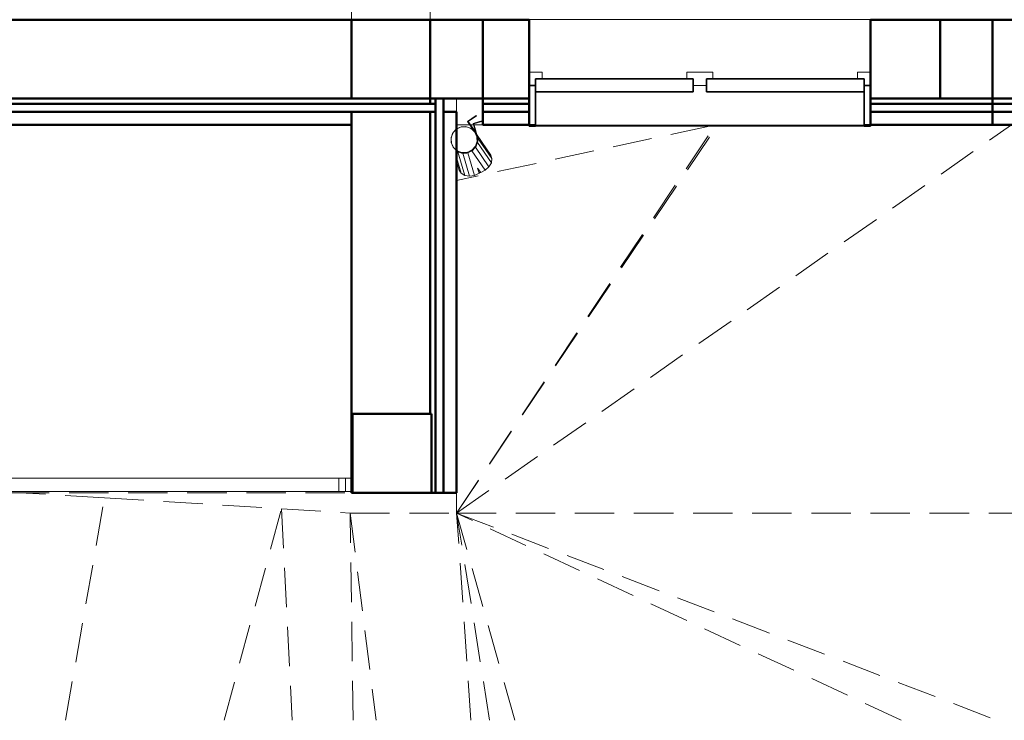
# Model space of a CAD drawing. Header units: millimetres. Extents: x 25610 to 48924, y 4737 to 39616.
# Tile 4 of 73: x 30161 to 33908, y 27771 to 30438. Entities that reach past the tile are written whole.
import ezdxf

# ---------------------------------------------------------------- set-up
doc = ezdxf.new("R2010")
doc.units = ezdxf.units.MM
doc.linetypes.add('ADSK_Штриховая_ш3 п1_5', pattern=[225, 150, -75])
for name, color, linetype, lineweight in [('A-COLS-____-MCUT', 52, 'Continuous', 50), ('A-COLS-____-OTLN', 52, 'Continuous', 20), ('A-DETL-____-MBND', 5, 'ADSK_Штриховая_ш3 п1_5', 20), ('A-GENM-____-MCUT', 13, 'Continuous', 50), ('A-GENM-____-OTLN', 13, 'Continuous', 20), ('A-GLAZ-____-MCUT', 151, 'Continuous', 35), ('A-GLAZ-____-OTLN', 151, 'Continuous', 20), ('A-PART-____-MCUT', 2, 'Continuous', 50), ('A-PART-____-OTLN', 2, 'Continuous', 20), ('A-WALL-____-MCUT', 113, 'Continuous', 50), ('A-WALL-____-OTLN', 113, 'Continuous', 20), ('L-SITE-____-OTLN', 91, 'Continuous', 20), ('Q-SPCQ-____-MCUT', 91, 'Continuous', 9), ('Q-SPCQ-____-OTLN', 91, 'Continuous', 20), ('S-BEAM-____-OTLN', 12, 'Continuous', 20), ('Ограждение', 7, 'Continuous', 20)]:
    doc.layers.add(name, color=color, linetype=linetype, lineweight=lineweight)

# ---------------------------------------------------------------- blocks, each defined once
blk = doc.blocks.new('Family - Site-608699-В_Этаж 02_Водопровод')
at = {"layer": 'A-DETL-____-MBND', "color": 253}
for p, q in [((31823.2, 28559.9), (33935.1, 30037.6)), ((32785.5, 30032.6), (31823.2, 29826)), ((31823.2, 28559.9), (32805.4, 30032.6)), ((31823.2, 28559.9), (32814, 30032.6)), ((30483.1, 28617.7), (30160.5, 28637.6)), ((31823.2, 28559.9), (31823.2, 28637.6)), ((30334.8, 27771.3), (30483.1, 28617.7)), ((30483.1, 28617.7), (31157.3, 28576.1)), ((30938.4, 27771.3), (31157.3, 28576.1)), ((31157.3, 28576.1), (31418.4, 28559.9)), ((31157.3, 28576.1), (31196.9, 27771.3)), ((31418.4, 28559.9), (31823.2, 28559.9)), ((31429.1, 27771.3), (31418.4, 28559.9)), ((31418.4, 28559.9), (31517.1, 27771.3)), ((31877.1, 27771.3), (31823.2, 28559.9)), ((31948.8, 27771.3), (31823.2, 28559.9)), ((31823.2, 28559.9), (35903.2, 28559.9)), ((32044.2, 27771.3), (31823.2, 28559.9)), ((31823.2, 28559.9), (33880, 27771.3)), ((33514.5, 27771.3), (31823.2, 28559.9))]:
    blk.add_line(p, q, dxfattribs=at)
blk = doc.blocks.new('Прямая форма - V line-609812-В_Этаж 02_Водопровод')
at = {"layer": 'A-DETL-____-MBND', "color": 253}
for p, q in [((-150, 5251.8), (-150, 5051.8)), ((150, 5251.8), (-150, 5251.8)), ((150, 4897.3), (150, 5251.8)), ((-150, 4951.8), (-150, 1721.8)), ((150, 1721.8), (150, 2899.9))]:
    blk.add_line(p, q, dxfattribs=at)
blk = doc.blocks.new('Прямая форма - BMR - 002-609813-В_Этаж 02_Водопровод')
blk.add_blockref('Прямая форма - V line-609812-В_Этаж 02_Водопровод', (0, 0))
blk = doc.blocks.new('Прямая форма - V line-610157-В_Этаж 02_Водопровод')
at = {"layer": 'A-COLS-____-MCUT', "color": 9}
for p, q in [((150, 150), (-150, 150)), ((-150, 150), (-150, -150)), ((150, -150), (150, 150)), ((-150, -150), (150, -150))]:
    blk.add_line(p, q, dxfattribs=at)
blk = doc.blocks.new('Прямая форма - CRE - 001-610158-В_Этаж 02_Водопровод')
blk.add_blockref('Прямая форма - V line-610157-В_Этаж 02_Водопровод', (0, 0))
blk = doc.blocks.new('Прямая форма - Concrete - Structural-610265-В_Этаж 02_Водопровод')
at = {"layer": 'A-WALL-____-MCUT', "color": 9}
for p, q in [((1775, -80), (100, -80)), ((100, -80), (100, -100)), ((100, -100), (1775, -100))]:
    blk.add_line(p, q, dxfattribs=at)
blk = doc.blocks.new('Прямая форма - Masonry Block - Structural-610266-В_Этаж 02_Водопровод')
at = {"layer": 'A-WALL-____-MCUT', "color": 9}
for p, q in [((100, -100), (-100, -100)), ((-100, -100), (-100, -400)), ((100, -400), (100, -100)), ((400, -100), (400, -400)), ((1775, -100), (400, -100)), ((1775, -400), (1775, -100)), ((-100, -400), (100, -400)), ((400, -400), (1775, -400))]:
    blk.add_line(p, q, dxfattribs=at)
blk = doc.blocks.new('Прямая форма - Gypsum Plasterboard - Waterproof-610267-В_Этаж 02_Водопровод')
at = {"layer": 'A-WALL-____-MCUT', "color": 9}
for p, q in [((1775, 0), (400, 0)), ((400, 0), (400, -50)), ((1775, -50), (1775, 0)), ((400, -50), (1775, -50))]:
    blk.add_line(p, q, dxfattribs=at)
blk = doc.blocks.new('Прямая форма - Insulation - Thermal Break-610268-В_Этаж 02_Водопровод')
at = {"layer": 'A-WALL-____-MCUT', "color": 9}
for p, q in [((1775, -50), (80, -50)), ((80, -50), (80, -80)), ((80, -80), (1775, -80))]:
    blk.add_line(p, q, dxfattribs=at)
blk = doc.blocks.new('Прямая форма - SW - 005-610269-В_Этаж 02_Водопровод')
for name in ['Прямая форма - Gypsum Plasterboard - Waterproof-610267-В_Этаж 02_Водопровод', 'Прямая форма - Insulation - Thermal Break-610268-В_Этаж 02_Водопровод', 'Прямая форма - Masonry Block - Structural-610266-В_Этаж 02_Водопровод', 'Прямая форма - Concrete - Structural-610265-В_Этаж 02_Водопровод']:
    blk.add_blockref(name, (0, 0))
blk = doc.blocks.new('Family - Concrete - Structural-610271-В_Этаж 02_Водопровод')
at = {"layer": 'A-PART-____-MCUT', "color": 9}
for p, q in [((1775, -80), (100, -80)), ((100, -80), (100, -100)), ((100, -100), (1775, -100))]:
    blk.add_line(p, q, dxfattribs=at)
blk = doc.blocks.new('Family - Masonry Block - Structural-610273-В_Этаж 02_Водопровод')
at = {"layer": 'A-PART-____-MCUT', "color": 9}
for p, q in [((100, -100), (-100, -100)), ((-100, -100), (-100, -400)), ((100, -400), (100, -100)), ((400, -100), (400, -400)), ((1775, -100), (400, -100)), ((1775, -400), (1775, -100)), ((-100, -400), (100, -400)), ((400, -400), (1775, -400))]:
    blk.add_line(p, q, dxfattribs=at)
blk = doc.blocks.new('Family - Gypsum Plasterboard - Waterproof-610275-В_Этаж 02_Водопровод')
at = {"layer": 'A-PART-____-MCUT', "color": 9}
for p, q in [((1775, 0), (400, 0)), ((400, 0), (400, -50)), ((1775, -50), (1775, 0)), ((400, -50), (1775, -50))]:
    blk.add_line(p, q, dxfattribs=at)
blk = doc.blocks.new('Family - Insulation - Thermal Break-610277-В_Этаж 02_Водопровод')
at = {"layer": 'A-PART-____-MCUT', "color": 9}
for p, q in [((1775, -50), (80, -50)), ((80, -50), (80, -80)), ((80, -80), (1775, -80))]:
    blk.add_line(p, q, dxfattribs=at)
blk = doc.blocks.new('Прямая форма - Insulation - Thermal Break-610595-В_Этаж 02_Водопровод')
at = {"layer": 'A-WALL-____-MCUT', "color": 9}
for p, q in [((264.4, 80), (-200, 80)), ((-200, 80), (-200, 50)), ((264.4, 50), (264.4, 80)), ((1740, 80), (1564.4, 80)), ((1564.4, 80), (1564.4, 50)), ((1740, 50), (1740, 80)), ((-200, 50), (264.4, 50)), ((1564.4, 50), (1740, 50))]:
    blk.add_line(p, q, dxfattribs=at)
blk = doc.blocks.new('Прямая форма - Concrete - Structural-610596-В_Этаж 02_Водопровод')
at = {"layer": 'A-WALL-____-MCUT', "color": 9}
for p, q in [((264.4, 100), (-200, 100)), ((-200, 100), (-200, 80)), ((-200, 80), (264.4, 80)), ((264.4, 80), (264.4, 100)), ((1740, 100), (1564.4, 100)), ((1564.4, 100), (1564.4, 80)), ((1564.4, 80), (1740, 80)), ((1740, 80), (1740, 100))]:
    blk.add_line(p, q, dxfattribs=at)
blk = doc.blocks.new('Прямая форма - Masonry Block - Structural-610597-В_Этаж 02_Водопровод')
at = {"layer": 'A-WALL-____-MCUT', "color": 9}
for p, q in [((264.4, 400), (0, 400)), ((0, 400), (0, 100)), ((264.4, 100), (264.4, 400)), ((1740, 400), (1564.4, 400)), ((1564.4, 400), (1564.4, 100)), ((1740, 100), (1740, 400)), ((0, 100), (264.4, 100)), ((1564.4, 100), (1740, 100))]:
    blk.add_line(p, q, dxfattribs=at)
blk = doc.blocks.new('Прямая форма - Gypsum Plasterboard - Waterproof-610598-В_Этаж 02_Водопровод')
at = {"layer": 'A-WALL-____-MCUT', "color": 9}
for p, q in [((264.4, 50), (-200, 50)), ((-200, 50), (-200, 0)), ((264.4, 0), (264.4, 50)), ((1740, 50), (1564.4, 50)), ((1564.4, 50), (1564.4, 0)), ((1740, 0), (1740, 50)), ((-200, 0), (264.4, 0)), ((1564.4, 0), (1740, 0))]:
    blk.add_line(p, q, dxfattribs=at)
blk = doc.blocks.new('Прямая форма - SW - 012-610599-В_Этаж 02_Водопровод')
at = {"layer": 'A-GENM-____-OTLN', "lineweight": 9}
for p, q in [((1740, 0), (1764.4, 0)), ((1766.3, 0), (1777, 0)), ((1779.2, 0), (1840, 0))]:
    blk.add_line(p, q, dxfattribs=at)
for name in ['Прямая форма - Masonry Block - Structural-610597-В_Этаж 02_Водопровод', 'Прямая форма - Concrete - Structural-610596-В_Этаж 02_Водопровод', 'Прямая форма - Insulation - Thermal Break-610595-В_Этаж 02_Водопровод', 'Прямая форма - Gypsum Plasterboard - Waterproof-610598-В_Этаж 02_Водопровод']:
    blk.add_blockref(name, (0, 0))
blk = doc.blocks.new('Family - Insulation - Thermal Break-610601-В_Этаж 02_Водопровод')
at = {"layer": 'A-PART-____-MCUT', "color": 9}
for p, q in [((264.4, 80), (-200, 80)), ((-200, 80), (-200, 50)), ((264.4, 50), (264.4, 80)), ((1740, 80), (1564.4, 80)), ((1564.4, 80), (1564.4, 50)), ((1740, 50), (1740, 80)), ((-200, 50), (264.4, 50)), ((1564.4, 50), (1740, 50))]:
    blk.add_line(p, q, dxfattribs=at)
blk = doc.blocks.new('Family - Concrete - Structural-610603-В_Этаж 02_Водопровод')
at = {"layer": 'A-PART-____-MCUT', "color": 9}
for p, q in [((264.4, 100), (-200, 100)), ((-200, 100), (-200, 80)), ((-200, 80), (264.4, 80)), ((264.4, 80), (264.4, 100)), ((1740, 100), (1564.4, 100)), ((1564.4, 100), (1564.4, 80)), ((1564.4, 80), (1740, 80)), ((1740, 80), (1740, 100))]:
    blk.add_line(p, q, dxfattribs=at)
blk = doc.blocks.new('Family - Gypsum Plasterboard - Waterproof-610611-В_Этаж 02_Водопровод')
at = {"layer": 'A-PART-____-MCUT', "color": 9}
for p, q in [((264.4, 50), (-200, 50)), ((-200, 50), (-200, 0)), ((264.4, 0), (264.4, 50)), ((1740, 50), (1564.4, 50)), ((1564.4, 50), (1564.4, 0)), ((1740, 0), (1740, 50)), ((-200, 0), (264.4, 0)), ((1564.4, 0), (1740, 0))]:
    blk.add_line(p, q, dxfattribs=at)
blk = doc.blocks.new('Прямая форма - Concrete - Structural-610977-В_Этаж 02_Водопровод')
at = {"layer": 'A-WALL-____-MCUT', "color": 9}
for p, q in [((0, -80), (0, -100)), ((20, -80), (0, -80)), ((0, -100), (20, -100)), ((20, -100), (20, -80)), ((1500, -80), (50, -80)), ((50, -80), (50, -100)), ((50, -100), (1200, -100)), ((1200, -96), (1500, -96)), ((1200, -100), (1200, -96)), ((1500, -96), (1500, -80))]:
    blk.add_line(p, q, dxfattribs=at)
blk = doc.blocks.new('Прямая форма - Insulation - Thermal Break-610978-В_Этаж 02_Водопровод')
at = {"layer": 'A-WALL-____-MCUT', "color": 9}
for p, q in [((1500, -50), (0, -50)), ((0, -50), (0, -80)), ((1500, -80), (1500, -50)), ((0, -80), (1500, -80))]:
    blk.add_line(p, q, dxfattribs=at)
blk = doc.blocks.new('Прямая форма - Gypsum Plasterboard - Waterproof-610979-В_Этаж 02_Водопровод')
at = {"layer": 'A-WALL-____-MCUT', "color": 9}
for p, q in [((1500, 0), (50, 0)), ((50, 0), (50, -50)), ((1500, -50), (1500, 0)), ((50, -50), (1500, -50))]:
    blk.add_line(p, q, dxfattribs=at)
blk = doc.blocks.new('Прямая форма - Masonry Block - Structural-610980-В_Этаж 02_Водопровод')
at = {"layer": 'A-WALL-____-MCUT', "color": 9}
for p, q in [((1200, -100), (50, -100)), ((50, -100), (50, -400)), ((1200, -396), (1200, -100)), ((50, -400), (1500, -400)), ((1500, -396), (1200, -396)), ((1500, -400), (1500, -396))]:
    blk.add_line(p, q, dxfattribs=at)
blk = doc.blocks.new('Прямая форма - SW - 004-610981-В_Этаж 02_Водопровод')
at = {"layer": 'A-GENM-____-OTLN', "lineweight": 9}
blk.add_line((0, 0), (50, 0), dxfattribs=at)
for name in ['Прямая форма - Gypsum Plasterboard - Waterproof-610979-В_Этаж 02_Водопровод', 'Прямая форма - Insulation - Thermal Break-610978-В_Этаж 02_Водопровод', 'Прямая форма - Concrete - Structural-610977-В_Этаж 02_Водопровод', 'Прямая форма - Masonry Block - Structural-610980-В_Этаж 02_Водопровод']:
    blk.add_blockref(name, (0, 0))
blk = doc.blocks.new('Family - Concrete - Structural-610983-В_Этаж 02_Водопровод')
at = {"layer": 'A-PART-____-MCUT', "color": 9}
for p, q in [((0, -80), (0, -100)), ((20, -80), (0, -80)), ((0, -100), (20, -100)), ((20, -100), (20, -80)), ((1500, -80), (50, -80)), ((50, -80), (50, -100)), ((50, -100), (1200, -100)), ((1200, -96), (1500, -96)), ((1200, -100), (1200, -96)), ((1500, -96), (1500, -80))]:
    blk.add_line(p, q, dxfattribs=at)
blk = doc.blocks.new('Family - Insulation - Thermal Break-610985-В_Этаж 02_Водопровод')
at = {"layer": 'A-PART-____-MCUT', "color": 9}
for p, q in [((1500, -50), (0, -50)), ((0, -50), (0, -80)), ((1500, -80), (1500, -50)), ((0, -80), (1500, -80))]:
    blk.add_line(p, q, dxfattribs=at)
blk = doc.blocks.new('Family - Gypsum Plasterboard - Waterproof-610987-В_Этаж 02_Водопровод')
at = {"layer": 'A-PART-____-MCUT', "color": 9}
for p, q in [((1500, 0), (50, 0)), ((50, 0), (50, -50)), ((1500, -50), (1500, 0)), ((50, -50), (1500, -50))]:
    blk.add_line(p, q, dxfattribs=at)
blk = doc.blocks.new('Family - Masonry Block - Structural-610989-В_Этаж 02_Водопровод')
at = {"layer": 'A-PART-____-MCUT', "color": 9}
for p, q in [((1200, -100), (50, -100)), ((50, -100), (50, -400)), ((1200, -396), (1200, -100)), ((50, -400), (1500, -400)), ((1500, -396), (1200, -396)), ((1500, -400), (1500, -396))]:
    blk.add_line(p, q, dxfattribs=at)
blk = doc.blocks.new('Прямая форма - V line-611080-В_Этаж 02_Водопровод')
at = {"layer": 'A-COLS-____-MCUT', "color": 9}
for p, q in [((150, 150), (-150, 150)), ((-150, 150), (-150, -150)), ((150, -150), (150, 150)), ((-150, -150), (150, -150))]:
    blk.add_line(p, q, dxfattribs=at)
blk = doc.blocks.new('Прямая форма - CRE - 001-611081-В_Этаж 02_Водопровод')
blk.add_blockref('Прямая форма - V line-611080-В_Этаж 02_Водопровод', (0, 0))
blk = doc.blocks.new('Прямая форма - V line-611365-В_Этаж 02_Водопровод')
at = {"layer": 'A-COLS-____-MCUT', "color": 9}
for p, q in [((100, 150), (-100, 150)), ((-100, 150), (-100, -150)), ((100, -150), (100, 150)), ((-100, -150), (100, -150))]:
    blk.add_line(p, q, dxfattribs=at)
blk = doc.blocks.new('Прямая форма - CRE - 001-611366-В_Этаж 02_Водопровод')
blk.add_blockref('Прямая форма - V line-611365-В_Этаж 02_Водопровод', (0, 0))
blk = doc.blocks.new('Прямая форма - Timber - Floor-611369-В_Этаж 02_Водопровод')
at = {"layer": 'A-DETL-____-MBND', "color": 253}
for p, q in [((-2040, -8950), (-1989.8, -8950)), ((-1987.6, -8950), (-1975.8, -8950)), ((-1973.9, -8950), (-1940, -8950)), ((-6440, -10350), (-2440, -10350))]:
    blk.add_line(p, q, dxfattribs=at)
blk = doc.blocks.new('Прямая форма - SLA - 009-611372-В_Этаж 02_Водопровод')
blk.add_blockref('Прямая форма - Timber - Floor-611369-В_Этаж 02_Водопровод', (0, 0))
blk = doc.blocks.new('Family - Timber - Floor-611376-В_Этаж 02_Водопровод')
at = {"layer": 'A-DETL-____-MBND', "color": 253}
for p, q in [((-2040, -8950), (-1989.8, -8950)), ((-1987.6, -8950), (-1975.8, -8950)), ((-1973.9, -8950), (-1940, -8950)), ((-6440, -10350), (-2440, -10350))]:
    blk.add_line(p, q, dxfattribs=at)
blk = doc.blocks.new('Прямая форма - V line-611745-В_Этаж 02_Водопровод')
at = {"layer": 'Ограждение', "color": 253}
for p, q in [((36.4, -5), (84.5, -5)), ((84.5, -5), (84.5, -55)), ((36.4, -55), (84.5, -55))]:
    blk.add_line(p, q, dxfattribs=at)
blk = doc.blocks.new('Прямая форма - Steel - Stainless-611746-В_Этаж 02_Водопровод')
blk.add_blockref('Прямая форма - V line-611745-В_Этаж 02_Водопровод', (0, 0))
blk = doc.blocks.new('Прямая форма - Steel - Stainless-611762-В_Этаж 02_Водопровод')
at = {"layer": 'Ограждение', "color": 253}
for p, q in [((59.5, -55), (59.5, -5)), ((4011.9, -5), (59.5, -5)), ((4011.9, -55), (59.5, -55))]:
    blk.add_line(p, q, dxfattribs=at)
blk = doc.blocks.new('Прямая форма - RAILING - 004-611763-В_Этаж 02_Водопровод')
for name in ['Прямая форма - Steel - Stainless-611746-В_Этаж 02_Водопровод', 'Прямая форма - Steel - Stainless-611762-В_Этаж 02_Водопровод']:
    blk.add_blockref(name, (0, 0))
blk = doc.blocks.new('Family - V line-611771-В_Этаж 02_Водопровод')
at = {"layer": 'A-PART-____-OTLN', "color": 253}
for p, q in [((36.4, -5), (84.5, -5)), ((84.5, -5), (84.5, -55)), ((36.4, -55), (84.5, -55))]:
    blk.add_line(p, q, dxfattribs=at)
blk = doc.blocks.new('Family - Steel - Stainless-611772-В_Этаж 02_Водопровод')
blk.add_blockref('Family - V line-611771-В_Этаж 02_Водопровод', (0, 0))
blk = doc.blocks.new('Family - Steel - Stainless-611797-В_Этаж 02_Водопровод')
at = {"layer": 'A-PART-____-OTLN', "color": 253}
for p, q in [((59.5, -55), (59.5, -5)), ((4011.9, -5), (59.5, -5)), ((4011.9, -55), (59.5, -55))]:
    blk.add_line(p, q, dxfattribs=at)
blk = doc.blocks.new('Прямая форма - V line-611819-В_Этаж 02_Водопровод')
at = {"layer": 'A-COLS-____-MCUT', "color": 9}
for p, q in [((100, 150), (-100, 150)), ((-100, 150), (-100, -150)), ((100, -150), (100, 150)), ((-100, -150), (100, -150))]:
    blk.add_line(p, q, dxfattribs=at)
blk = doc.blocks.new('Прямая форма - CRE - 001-611820-В_Этаж 02_Водопровод')
blk.add_blockref('Прямая форма - V line-611819-В_Этаж 02_Водопровод', (0, 0))
blk = doc.blocks.new('Прямая форма - V line-610139-В_Этаж 02_Водопровод')
at = {"layer": 'A-GLAZ-____-MCUT', "color": 53}
for p, q in [((-625, 155), (-650, 155)), ((-650, 155), (-650, 150)), ((-650, 150), (-650, 0)), ((-625, 150), (-650, 150)), ((-650, 150), (-625, 150)), ((-625, 150), (-625, 155)), ((-625, 0), (-625, 150)), ((650, 155), (625, 155)), ((625, 155), (625, 150)), ((650, 150), (625, 150)), ((625, 150), (625, 0)), ((625, 150), (650, 150)), ((650, 150), (650, 155)), ((650, 0), (650, 150)), ((-650, 0), (-625, 0)), ((-625, 25), (-625, -25)), ((-25, 25), (-625, 25)), ((-25, -25), (-25, 25)), ((25, 25), (25, -25)), ((625, 25), (25, 25)), ((625, -25), (625, 25)), ((625, 0), (650, 0)), ((-625, -25), (-25, -25)), ((25, -25), (625, -25))]:
    blk.add_line(p, q, dxfattribs=at)
at = {"layer": 'A-GLAZ-____-OTLN', "color": 253}
for p, q in [((-625, 155), (625, 155)), ((-625, 0), (-650, 0)), ((-650, 0), (-650, -50)), ((-625, -25), (-625, 0)), ((25, 0), (-25, 0)), ((-25, 0), (-25, -25)), ((25, -25), (25, 0)), ((650, 0), (625, 0)), ((625, 0), (625, -25)), ((650, -50), (650, 0)), ((-600, -25), (-625, -25)), ((-600, -50), (-600, -25)), ((-50, -25), (-50, -50)), ((-25, -25), (-50, -25)), ((50, -25), (25, -25)), ((50, -50), (50, -25)), ((600, -25), (600, -50)), ((625, -25), (600, -25)), ((-650, -50), (-600, -50)), ((-50, -50), (50, -50)), ((600, -50), (650, -50))]:
    blk.add_line(p, q, dxfattribs=at)
blk = doc.blocks.new('Прямая форма - ფ1-611853-В_Этаж 02_Водопровод')
blk.add_blockref('Прямая форма - V line-610139-В_Этаж 02_Водопровод', (650, -150))
blk = doc.blocks.new('Прямая форма - Insulation - Thermal Break-611876-В_Этаж 02_Водопровод')
at = {"layer": 'A-WALL-____-MCUT', "color": 9}
for p, q in [((264.4, -50), (-200, -50)), ((-200, -50), (-200, -80)), ((264.4, -80), (264.4, -50)), ((1740, -50), (1564.4, -50)), ((1564.4, -50), (1564.4, -80)), ((1740, -80), (1740, -50)), ((-200, -80), (264.4, -80)), ((1564.4, -80), (1740, -80))]:
    blk.add_line(p, q, dxfattribs=at)
blk = doc.blocks.new('Прямая форма - Gypsum Plasterboard - Waterproof-611877-В_Этаж 02_Водопровод')
at = {"layer": 'A-WALL-____-MCUT', "color": 9}
for p, q in [((264.4, 0), (-200, 0)), ((-200, 0), (-200, -50)), ((264.4, -50), (264.4, 0)), ((1740, 0), (1564.4, 0)), ((1564.4, 0), (1564.4, -50)), ((1740, -50), (1740, 0)), ((-200, -50), (264.4, -50)), ((1564.4, -50), (1740, -50))]:
    blk.add_line(p, q, dxfattribs=at)
blk = doc.blocks.new('Прямая форма - Masonry Block - Structural-611878-В_Этаж 02_Водопровод')
at = {"layer": 'A-WALL-____-MCUT', "color": 9}
for p, q in [((264.4, -100), (0, -100)), ((0, -100), (0, -400)), ((264.4, -400), (264.4, -100)), ((1740, -100), (1564.4, -100)), ((1564.4, -100), (1564.4, -400)), ((1740, -400), (1740, -100)), ((0, -400), (264.4, -400)), ((1564.4, -400), (1740, -400))]:
    blk.add_line(p, q, dxfattribs=at)
blk = doc.blocks.new('Прямая форма - Concrete - Structural-611879-В_Этаж 02_Водопровод')
at = {"layer": 'A-WALL-____-MCUT', "color": 9}
for p, q in [((264.4, -80), (-200, -80)), ((-200, -80), (-200, -100)), ((-200, -100), (264.4, -100)), ((264.4, -100), (264.4, -80)), ((1740, -80), (1564.4, -80)), ((1564.4, -80), (1564.4, -100)), ((1564.4, -100), (1740, -100)), ((1740, -100), (1740, -80))]:
    blk.add_line(p, q, dxfattribs=at)
blk = doc.blocks.new('Прямая форма - SW - 012-611880-В_Этаж 02_Водопровод')
at = {"layer": 'A-GENM-____-OTLN', "lineweight": 9}
for p, q in [((1740, 0), (1773.9, 0)), ((1775.8, 0), (1787.6, 0)), ((1789.8, 0), (1840, 0))]:
    blk.add_line(p, q, dxfattribs=at)
for name in ['Прямая форма - Gypsum Plasterboard - Waterproof-611877-В_Этаж 02_Водопровод', 'Прямая форма - Insulation - Thermal Break-611876-В_Этаж 02_Водопровод', 'Прямая форма - Concrete - Structural-611879-В_Этаж 02_Водопровод', 'Прямая форма - Masonry Block - Structural-611878-В_Этаж 02_Водопровод']:
    blk.add_blockref(name, (0, 0))
blk = doc.blocks.new('Family - Insulation - Thermal Break-611884-В_Этаж 02_Водопровод')
at = {"layer": 'A-PART-____-MCUT', "color": 9}
for p, q in [((264.4, -50), (-200, -50)), ((-200, -50), (-200, -80)), ((264.4, -80), (264.4, -50)), ((1740, -50), (1564.4, -50)), ((1564.4, -50), (1564.4, -80)), ((1740, -80), (1740, -50)), ((-200, -80), (264.4, -80)), ((1564.4, -80), (1740, -80))]:
    blk.add_line(p, q, dxfattribs=at)
blk = doc.blocks.new('Family - Gypsum Plasterboard - Waterproof-611886-В_Этаж 02_Водопровод')
at = {"layer": 'A-PART-____-MCUT', "color": 9}
for p, q in [((264.4, 0), (-200, 0)), ((-200, 0), (-200, -50)), ((264.4, -50), (264.4, 0)), ((1740, 0), (1564.4, 0)), ((1564.4, 0), (1564.4, -50)), ((1740, -50), (1740, 0)), ((-200, -50), (264.4, -50)), ((1564.4, -50), (1740, -50))]:
    blk.add_line(p, q, dxfattribs=at)
blk = doc.blocks.new('Family - ფ1-611888-В_Этаж 02_Водопровод')
at = {"layer": 'A-GENM-____-MCUT', "lineweight": 9}
for p, q in [((-650, 1), (-650, -150)), ((650, 1), (-650, 1)), ((650, -150), (650, 1)), ((-650, -150), (-650, -401)), ((650, -401), (650, -150)), ((-650, -401), (650, -401))]:
    blk.add_line(p, q, dxfattribs=at)
blk = doc.blocks.new('Family - Masonry Block - Structural-611890-В_Этаж 02_Водопровод')
at = {"layer": 'A-PART-____-MCUT', "color": 9}
for p, q in [((264.4, -100), (0, -100)), ((0, -100), (0, -400)), ((264.4, -400), (264.4, -100)), ((1740, -100), (1564.4, -100)), ((1564.4, -100), (1564.4, -400)), ((1740, -400), (1740, -100)), ((0, -400), (264.4, -400)), ((1564.4, -400), (1740, -400))]:
    blk.add_line(p, q, dxfattribs=at)
blk = doc.blocks.new('Family - Concrete - Structural-611892-В_Этаж 02_Водопровод')
at = {"layer": 'A-PART-____-MCUT', "color": 9}
for p, q in [((264.4, -80), (-200, -80)), ((-200, -80), (-200, -100)), ((-200, -100), (264.4, -100)), ((264.4, -100), (264.4, -80)), ((1740, -80), (1564.4, -80)), ((1564.4, -80), (1564.4, -100)), ((1564.4, -100), (1740, -100)), ((1740, -100), (1740, -80))]:
    blk.add_line(p, q, dxfattribs=at)
blk = doc.blocks.new('Прямая форма - V line-612504-В_Этаж 02_Водопровод')
at = {"layer": 'Q-SPCQ-____-MCUT', "color": 133}
for p, q in [((-19.1, 46.2), (-35.4, 35.4)), ((0, 50), (-19.1, 46.2)), ((19.1, 46.2), (0, 50)), ((35.4, 35.4), (19.1, 46.2)), ((-46.2, 19.1), (-50, 0)), ((-50, 0), (-46.2, -19.1)), ((-35.4, 35.4), (-46.2, 19.1)), ((46.2, 19.1), (35.4, 35.4)), ((50, 0), (46.2, 19.1)), ((-46.2, -19.1), (-35.4, -35.4)), ((-35.4, -35.4), (-19.1, -46.2)), ((19.1, -46.2), (35.4, -35.4)), ((35.4, -35.4), (46.2, -19.1)), ((46.2, -19.1), (50, 0)), ((-19.1, -46.2), (0, -50)), ((0, -50), (19.1, -46.2))]:
    blk.add_line(p, q, dxfattribs=at)
at = {"layer": 'Q-SPCQ-____-OTLN', "color": 253}
for p, q in [((90, 49.9), (50.2, 49.9)), ((50.2, 49.9), (50.2, -0.1)), ((90, 47.9), (52, 47.9)), ((52, -0.1), (52, 47.9)), ((90, 49.9), (90, 47.9)), ((50, 0), (50, -1.1)), ((-48, -20), (-36.8, -36.9)), ((-46.4, -19.3), (-46.7, -17.5)), ((-45, -21.4), (-46.4, -19.3)), ((-35.5, -35.6), (-42, -25.9)), ((-36.8, -36.9), (-19.9, -48.1)), ((-33.7, -36.8), (-35.5, -35.6)), ((19.9, -48.1), (36.8, -36.9)), ((35.5, -35.6), (25.6, -42.2)), ((37, -33.4), (35.5, -35.6)), ((36.8, -36.9), (48, -20)), ((46.4, -19.3), (40, -28.9)), ((46.2, -22.8), (46.2, -119.6)), ((46.9, -16.8), (46.4, -19.3)), ((48, -20), (52, -0.1)), ((50.2, -0.1), (48.1, -10.9)), ((50, -14.4), (50, -106.1)), ((-19.2, -46.5), (-29.2, -39.8)), ((-19.9, -48.1), (0, -52.1)), ((-16.6, -47), (-19.2, -46.5)), ((0, -50.3), (-12, -47.9)), ((0, -52.1), (19.9, -48.1)), ((2.7, -49.8), (0, -50.3)), ((0, -52.1), (0, -141.4)), ((19.2, -46.5), (7.3, -48.9)), ((19.1, -48.2), (19.1, -138.7)), ((21.5, -45), (19.2, -46.5)), ((35.4, -37.8), (35.4, -131.1)), ((46.2, -119.6), (50, -106.1)), ((-22.3, -137.2), (-19.1, -138.7)), ((-19.1, -117.9), (-19.1, -138.7)), ((-19.1, -138.7), (0, -141.4)), ((0, -141.4), (19.1, -138.7)), ((19.1, -138.7), (35.4, -131.1)), ((35.4, -131.1), (46.2, -119.6))]:
    blk.add_line(p, q, dxfattribs=at)
blk = doc.blocks.new('Прямая форма - FU - 047-612505-В_Этаж 02_Водопровод')
blk.add_blockref('Прямая форма - V line-612504-В_Этаж 02_Водопровод', (0, 0))
blk = doc.blocks.new('Прямая форма - V line-V3-В_Этаж 02_Водопровод')
at = {"layer": 'Q-SPCQ-____-MCUT', "color": 133}
for p, q in [((-19.1, 46.2), (-35.4, 35.4)), ((0, 50), (-19.1, 46.2)), ((19.1, 46.2), (0, 50)), ((35.4, 35.4), (19.1, 46.2)), ((-46.2, 19.1), (-50, 0)), ((-50, 0), (-46.2, -19.1)), ((-35.4, 35.4), (-46.2, 19.1)), ((46.2, 19.1), (35.4, 35.4)), ((50, 0), (46.2, 19.1)), ((46.2, -19.1), (50, 0)), ((-46.2, -19.1), (-35.4, -35.4)), ((-35.4, -35.4), (-19.1, -46.2)), ((19.1, -46.2), (35.4, -35.4)), ((35.4, -35.4), (46.2, -19.1)), ((-19.1, -46.2), (0, -50)), ((0, -50), (19.1, -46.2))]:
    blk.add_line(p, q, dxfattribs=at)
at = {"layer": 'Q-SPCQ-____-OTLN', "color": 253}
for p, q in [((89.1, 49.9), (50.2, 49.9)), ((50.2, 49.9), (50.2, -0.1)), ((88.5, 47.9), (52, 47.9)), ((52, -0.1), (52, 47.9)), ((-39.3, -33.1), (-36.8, -36.9)), ((-35.5, -35.6), (-37, -33.4)), ((-36.8, -36.9), (-19.9, -48.1)), ((-25.6, -42.2), (-35.5, -35.6)), ((19.9, -48.1), (36.8, -36.9)), ((35.5, -35.6), (33.3, -37.1)), ((42, -25.9), (35.5, -35.6)), ((36.8, -36.9), (48, -20)), ((46.4, -19.3), (45, -21.4)), ((48.6, -8.3), (46.4, -19.3)), ((48, -20), (52, -0.1)), ((50.2, -0.1), (49.7, -2.4)), ((-50, -106.1), (-50, -70.1)), ((-46.2, -56.6), (-46.2, -119.6)), ((-35.4, -37.8), (-35.4, -131.1)), ((-19.2, -46.5), (-21.5, -45)), ((-19.9, -48.1), (0, -52.1)), ((-7.3, -48.9), (-19.2, -46.5)), ((-19.1, -48.3), (-19.1, -138.7)), ((0, -50.3), (-2.7, -49.8)), ((12, -47.9), (0, -50.3)), ((0, -52.1), (19.9, -48.1)), ((0, -52.1), (0, -141.4)), ((19.2, -46.5), (16.6, -47)), ((29.2, -39.8), (19.2, -46.5)), ((-50, -106.1), (-46.2, -119.6)), ((-46.2, -119.6), (-35.4, -131.1)), ((-35.4, -131.1), (-19.1, -138.7)), ((-19.1, -138.7), (0, -141.4)), ((0, -141.4), (19.1, -138.7)), ((19.1, -117.9), (19.1, -138.7)), ((19.1, -138.7), (22.3, -137.2))]:
    blk.add_line(p, q, dxfattribs=at)
blk = doc.blocks.new('Прямая форма - FU - 047-613400-В_Этаж 02_Водопровод')
blk.add_blockref('Прямая форма - V line-V3-В_Этаж 02_Водопровод', (0, 0))
blk = doc.blocks.new('V line_ifc_RVT-1-В_Этаж 02_Водопровод')
at = {"layer": 'A-COLS-____-OTLN', "color": 253, "lineweight": 20, "rotation": 180}
for name, p in [('Прямая форма - CRE - 001-610158-В_Этаж 02_Водопровод', (31573.2, 30287.6)), ('Прямая форма - CRE - 001-611820-В_Этаж 02_Водопровод', (33763.2, 30287.6)), ('Прямая форма - CRE - 001-611366-В_Этаж 02_Водопровод', (33963.2, 30287.6)), ('Прямая форма - CRE - 001-611081-В_Этаж 02_Водопровод', (31577.2, 28787.6))]:
    blk.add_blockref(name, p, dxfattribs=at)
at = {"layer": 'A-GENM-____-OTLN', "color": 253, "lineweight": 20}
blk.add_blockref('Прямая форма - SLA - 009-611372-В_Этаж 02_Водопровод', (33863.2, 38987.6), dxfattribs=at)
at = {"layer": 'A-GENM-____-OTLN', "color": 253, "lineweight": 20, "rotation": 180}
blk.add_blockref('Family - ფ1-611888-В_Этаж 02_Водопровод', (32748.8, 30037.6), dxfattribs=at)
at = {"layer": 'A-GLAZ-____-OTLN', "color": 253, "lineweight": 20, "rotation": 180}
blk.add_blockref('Прямая форма - ფ1-611853-В_Этаж 02_Водопровод', (33398.8, 30037.6), dxfattribs=at)
at = {"layer": 'A-PART-____-OTLN', "color": 253, "lineweight": 20}
for name, p in [('Family - Timber - Floor-611376-В_Этаж 02_Водопровод', (33863.2, 38987.6)), ('Family - Concrete - Structural-610603-В_Этаж 02_Водопровод', (34063.2, 30037.6)), ('Family - Insulation - Thermal Break-610601-В_Этаж 02_Водопровод', (34063.2, 30037.6)), ('Family - Gypsum Plasterboard - Waterproof-610611-В_Этаж 02_Водопровод', (34063.2, 30037.6))]:
    blk.add_blockref(name, p, dxfattribs=at)
for name, p, rotation in [('Family - Masonry Block - Structural-610273-В_Этаж 02_Водопровод', (31823.2, 30037.6), 180), ('Family - Masonry Block - Structural-611890-В_Этаж 02_Водопровод', (33663.2, 30037.6), 180), ('Family - Concrete - Structural-610271-В_Этаж 02_Водопровод', (31823.2, 30037.6), 180), ('Family - Concrete - Structural-610983-В_Этаж 02_Водопровод', (31823.2, 30137.6), 270), ('Family - Insulation - Thermal Break-610985-В_Этаж 02_Водопровод', (31823.2, 30137.6), 270), ('Family - Concrete - Structural-611892-В_Этаж 02_Водопровод', (33663.2, 30037.6), 180), ('Family - Insulation - Thermal Break-610277-В_Этаж 02_Водопровод', (31823.2, 30037.6), 180), ('Family - Insulation - Thermal Break-611884-В_Этаж 02_Водопровод', (33663.2, 30037.6), 180), ('Family - Gypsum Plasterboard - Waterproof-610275-В_Этаж 02_Водопровод', (31823.2, 30037.6), 180), ('Family - Masonry Block - Structural-610989-В_Этаж 02_Водопровод', (31823.2, 30137.6), 270), ('Family - Gypsum Plasterboard - Waterproof-610987-В_Этаж 02_Водопровод', (31823.2, 30137.6), 270), ('Family - Gypsum Plasterboard - Waterproof-611886-В_Этаж 02_Водопровод', (33663.2, 30037.6), 180), ('Family - Steel - Stainless-611797-В_Этаж 02_Водопровод', (31459.7, 28637.6), 180), ('Family - Steel - Stainless-611772-В_Этаж 02_Водопровод', (31459.7, 28637.6), 180)]:
    blk.add_blockref(name, p, dxfattribs=dict(at, rotation=rotation))
at = {"layer": 'A-WALL-____-OTLN', "color": 253, "lineweight": 20}
for name, p, rotation in [('Прямая форма - SW - 005-610269-В_Этаж 02_Водопровод', (31823.2, 30037.6), 180), ('Прямая форма - SW - 012-611880-В_Этаж 02_Водопровод', (33663.2, 30037.6), 180), ('Прямая форма - SW - 004-610981-В_Этаж 02_Водопровод', (31823.2, 30137.6), 270)]:
    blk.add_blockref(name, p, dxfattribs=dict(at, rotation=rotation))
blk.add_blockref('Прямая форма - SW - 012-610599-В_Этаж 02_Водопровод', (34063.2, 30037.6), dxfattribs=at)
at = {"layer": 'L-SITE-____-OTLN', "color": 253, "lineweight": 20}
blk.add_blockref('Family - Site-608699-В_Этаж 02_Водопровод', (0, 0), dxfattribs=at)
at = {"layer": 'Q-SPCQ-____-OTLN', "color": 253, "lineweight": 20}
for name, rotation in [('Прямая форма - FU - 047-612505-В_Этаж 02_Водопровод', 34.71929366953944), ('Прямая форма - FU - 047-613400-В_Этаж 02_Водопровод', 16.28515108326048)]:
    blk.add_blockref(name, (31851.7, 29980.9), dxfattribs=dict(at, rotation=rotation))
at = {"layer": 'S-BEAM-____-OTLN', "color": 253, "lineweight": 20}
blk.add_blockref('Прямая форма - BMR - 002-609813-В_Этаж 02_Водопровод', (31573.2, 28715.8), dxfattribs=at)
at = {"layer": 'Ограждение', "color": 253, "lineweight": 20, "rotation": 180}
blk.add_blockref('Прямая форма - RAILING - 004-611763-В_Этаж 02_Водопровод', (31459.7, 28637.6), dxfattribs=at)

msp = doc.modelspace()

# ---------------------------------------------------------------- block references
at = {"lineweight": 9}
msp.add_blockref('V line_ifc_RVT-1-В_Этаж 02_Водопровод', (0, 0), dxfattribs=at)

doc.saveas('drawing.dxf')
